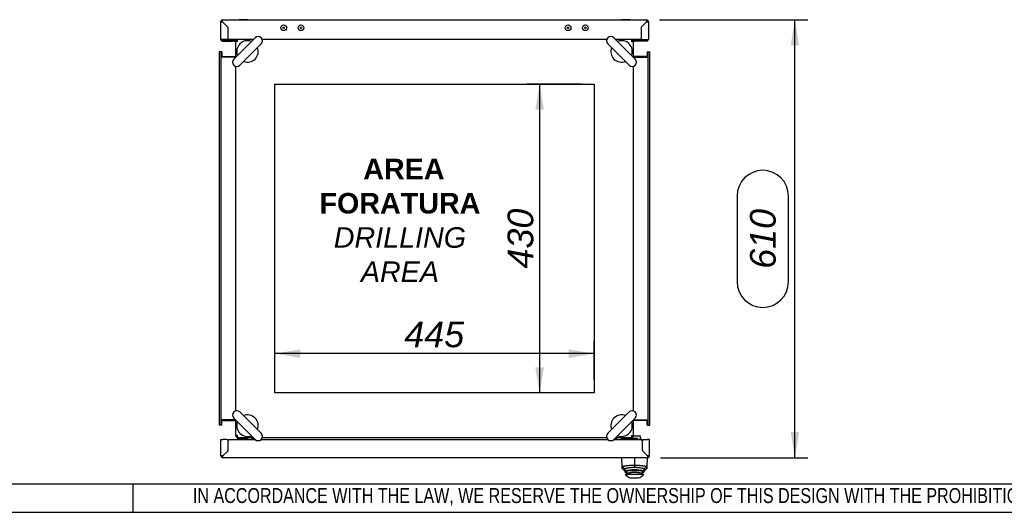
# Paper-space layout 'Layout1' of a CAD drawing. Extents: x 81 to 5357, y 137 to 3739.
# Tile 5 of 10: x 2615 to 3986, y 142 to 828. Entities that reach past the tile are written whole.
import ezdxf
from ezdxf.lldxf.tags import DXFTag

# ---------------------------------------------------------------- set-up
doc = ezdxf.new("R2010")
doc.units = 0
doc.header["$LTSCALE"] = 13.000013
doc.layers.get('0').update_dxf_attribs({"linetype": 'CONTINUOUS'})
for name, color, linetype in [('_TRANSLATION', 7, 'CONTINUOUS'), ('AE00100_03', 7, 'CONTINUOUS'), ('AE00198_03', 7, 'CONTINUOUS'), ('AE00219_03', 7, 'CONTINUOUS'), ('AE00715_01', 7, 'CONTINUOUS'), ('AE00992_10', 7, 'CONTINUOUS'), ('AE00992_31', 7, 'CONTINUOUS'), ('DEFAULT', 7, 'CONTINUOUS'), ('DV4__TRANSLATION', 7, 'CONTINUOUS'), ('F0000000_08', 7, 'CONTINUOUS'), ('F0000000_12', 7, 'CONTINUOUS'), ('F0000000_13', 7, 'CONTINUOUS'), ('F0000001_24', 7, 'CONTINUOUS'), ('F0000001_47', 7, 'CONTINUOUS'), ('F0000001_64', 7, 'CONTINUOUS'), ('M0000000_29', 7, 'CONTINUOUS'), ('M0000000_37', 7, 'CONTINUOUS'), ('M0000000_39', 7, 'CONTINUOUS'), ('M0000000_54', 7, 'CONTINUOUS'), ('M0000000_70', 7, 'CONTINUOUS')]:
    doc.layers.add(name, color=color, linetype=linetype)
doc.styles.add('SEACAD_ARIAL', font='arial.ttf')
doc.styles.add('SEACAD_ARIALI', font='ariali.ttf')
tags = doc.linetypes.add('CENTER2', pattern=[28.575, 19.05, -3.175, 3.175, -3.175]).pattern_tags.tags
tags[10:11] = [DXFTag(74, 4), DXFTag(75, 0), DXFTag(340, '0'), DXFTag(46, 0.0), DXFTag(50, 0.0), DXFTag(44, 0.0), DXFTag(45, 0.0)]
tags[8:9] = [DXFTag(74, 4), DXFTag(75, 0), DXFTag(340, '0'), DXFTag(46, 0.0), DXFTag(50, 0.0), DXFTag(44, 0.0), DXFTag(45, 0.0)]
tags[6:7] = [DXFTag(74, 4), DXFTag(75, 0), DXFTag(340, '0'), DXFTag(46, 0.0), DXFTag(50, 0.0), DXFTag(44, 0.0), DXFTag(45, 0.0)]
tags[4:5] = [DXFTag(74, 4), DXFTag(75, 0), DXFTag(340, '0'), DXFTag(46, 0.0), DXFTag(50, 0.0), DXFTag(44, 0.0), DXFTag(45, 0.0)]
doc.dimstyles.new('ISO', dxfattribs={"dimtxt": 13.75, "dimasz": 13.75, "dimexe": 6.875, "dimexo": 6.875, "dimgap": 3.4375, "dimtad": 1, "dimdec": 1, "dimtxsty": 'SEACAD_ARIAL', "dimblk1": '_SE_FILLED', "dimblk2": '_SE_FILLED', "dimsah": 1, "dimcen": 6.875, "dimazin": 3, "dimtfac": 0.7, "dimtdec": 3, "dimtmove": 0, "dimatfit": 3})

# ---------------------------------------------------------------- blocks, each defined once
blk = doc.blocks.new('DMBLK16')
at = {"layer": '_TRANSLATION', "linetype": 'CONTINUOUS'}
for points in [[(3005.7, 369.2), (2969.9, 363.3), (3005.7, 357.3)], [(3379.2, 369.2), (3379.2, 357.3), (3414.9, 363.3)]]:
    blk.add_hatch(color=7, dxfattribs=at).paths.add_polyline_path(points)
at = {"layer": '_TRANSLATION', "color": 7, "linetype": 'CONTINUOUS'}
for p, q in [((2969.9, 326.4), (2969.9, 381.1)), ((3414.9, 326.4), (3414.9, 381.1)), ((3414.9, 363.3), (2969.9, 363.3))]:
    blk.add_line(p, q, dxfattribs=at)
at = {"layer": '_TRANSLATION', "color": 7, "linetype": 'CONTINUOUS', "style": 'SEACAD_ARIALI'}
blk.add_text('445', height=35.75, dxfattribs=at).set_placement((3150.3, 372.2))
blk = doc.blocks.new('_SE_FILLED')
at = {"color": 0}
blk.add_line((0, 0), (-1, 0), dxfattribs=at)
blk.add_solid([(0, 0), (-1, -0.1665), (-1, 0.1665), (0, 0)], dxfattribs=at)
blk = doc.blocks.new('DMBLK17')
at = {"layer": '_TRANSLATION', "linetype": 'CONTINUOUS'}
for points in [[(3332.8, 702.8), (3344.8, 702.8), (3338.8, 738.5)], [(3332.8, 344.3), (3338.8, 308.5), (3344.8, 344.3)]]:
    blk.add_hatch(color=7, dxfattribs=at).paths.add_polyline_path(points)
at = {"layer": '_TRANSLATION', "color": 7, "linetype": 'CONTINUOUS'}
for p, q in [((3397, 738.5), (3320.9, 738.5)), ((3338.8, 738.5), (3338.8, 308.5)), ((3397, 308.5), (3320.9, 308.5))]:
    blk.add_line(p, q, dxfattribs=at)
at = {"layer": '_TRANSLATION', "color": 7, "linetype": 'CONTINUOUS', "style": 'SEACAD_ARIALI'}
blk.add_text('430', height=35.75, rotation=90, dxfattribs=at).set_placement((3329.9, 481.8))
blk = doc.blocks.new('DMBLK18')
at = {"layer": '_TRANSLATION', "linetype": 'CONTINUOUS'}
for points in [[(3700.3, 792.3), (3694.3, 828), (3688.4, 792.3)], [(3700.3, 254), (3688.4, 254), (3694.3, 218.3)]]:
    blk.add_hatch(color=7, dxfattribs=at).paths.add_polyline_path(points)
at = {"layer": '_TRANSLATION', "color": 7, "linetype": 'CONTINUOUS'}
for p, q in [((3505.5, 828), (3712.2, 828)), ((3694.3, 218.3), (3694.3, 828)), ((3613.9, 582.7), (3613.9, 463.5)), ((3685.4, 463.5), (3685.4, 582.7)), ((3507, 218.3), (3712.2, 218.3))]:
    blk.add_line(p, q, dxfattribs=at)
for centre, start, end in [((3649.6, 582.7), 0, 180), ((3649.6, 463.5), 180, 0)]:
    blk.add_arc(centre, 35.8, start, end, dxfattribs=at)
at = {"layer": '_TRANSLATION', "color": 7, "linetype": 'CONTINUOUS', "style": 'SEACAD_ARIALI'}
blk.add_text('610', height=35.75, rotation=90, dxfattribs=at).set_placement((3667.5, 481.4))

psp = doc.layouts.get("Layout1")

# ---------------------------------------------------------------- linework, layer by layer
at = {"color": 7, "linetype": 'CONTINUOUS'}
for p, q in [((2772.54, 142.41), (2772.54, 181.78)), ((81.05, 142.47), (5357.2, 142.47))]:
    psp.add_line(p, q, dxfattribs=at)
at = {"layer": 'AE00100_03', "color": 7, "linetype": 'CONTINUOUS'}
for centre, radius in [((2982.42, 817), 4), ((2982.42, 817), 1), ((3006.42, 817), 4), ((3006.42, 817), 1), ((3378.42, 817), 4), ((3378.42, 817), 1), ((3402.42, 817), 4), ((3402.42, 817), 1)]:
    psp.add_circle(centre, radius, dxfattribs=at)
at = {"layer": 'AE00198_03', "color": 7, "linetype": 'CONTINUOUS'}
for p, q in [((2921.17, 244.5), (2921.17, 243.8)), ((2921.17, 243.8), (2931.67, 243.8)), ((2931.67, 243.8), (2931.67, 244.5)), ((3453.17, 245), (3453.17, 244.3)), ((3453.17, 244.3), (3463.67, 244.3)), ((3463.67, 244.3), (3463.67, 245))]:
    psp.add_line(p, q, dxfattribs=at)
for centre, start, end in [((3459.1, 249.67), 222.17472, 227.74365), ((3457.74, 249.67), 312.25635, 317.82528)]:
    psp.add_arc(centre, 8, start, end, dxfattribs=at)
at = {"layer": 'AE00219_03', "color": 7, "linetype": 'CONTINUOUS'}
for p, q in [((2932.42, 828.2), (2920.42, 828.2)), ((2920.42, 828.2), (2920.42, 828)), ((2932.42, 828), (2932.42, 828.2)), ((3464.42, 828.2), (3452.42, 828.2)), ((3452.42, 828.2), (3452.42, 828)), ((3464.42, 828), (3464.42, 828.2))]:
    psp.add_line(p, q, dxfattribs=at)
at = {"layer": 'AE00715_01', "color": 7, "linetype": 'CONTINUOUS'}
for p, q in [((2942.53, 803.09), (2912.83, 773.39)), ((3472.01, 773.39), (3442.32, 803.09)), ((2921.32, 764.91), (2951.01, 794.61)), ((3433.83, 794.61), (3463.53, 764.91)), ((2951.01, 252.39), (2921.32, 282.09)), ((3463.53, 282.09), (3433.83, 252.39)), ((2912.83, 273.61), (2942.53, 243.91)), ((3442.32, 243.91), (3472.01, 273.61))]:
    psp.add_line(p, q, dxfattribs=at)
for centre, radius, start, end in [((2931.92, 784), 15, 68.96053, 201.03947), ((2946.77, 798.85), 6, 315, 135), ((3438.07, 798.85), 6, 45, 225), ((3452.92, 784), 15, 338.96053, 111.03947), ((2931.92, 784), 15, 248.57818, 21.42182), ((3452.92, 784), 15, 158.57818, 291.42182), ((2917.07, 769.15), 6, 135, 315), ((3467.77, 769.15), 6, 225, 45), ((2917.07, 277.85), 6, 45, 225), ((2931.92, 263), 15, 338.57818, 111.42182), ((3452.92, 263), 15, 68.57818, 201.42182), ((3467.77, 277.85), 6, 315, 135), ((2931.92, 263), 15, 158.96053, 291.03947), ((3452.92, 263), 15, 248.96053, 21.03947), ((2946.77, 248.15), 6, 225, 45), ((3438.07, 248.15), 6, 135, 315)]:
    psp.add_arc(centre, radius, start, end, dxfattribs=at)
at = {"layer": 'AE00992_10', "color": 7, "linetype": 'CONTINUOUS'}
for p, q in [((3484.9, 225.29), (3484.9, 225.25)), ((3487.44, 222.75), (3487.4, 222.75)), ((3487.9, 222.29), (3487.9, 222.25)), ((3453.85, 205.76), (3453.41, 218.25)), ((3453.94, 203.2), (3453.85, 205.76)), ((3457.42, 202.35), (3453.85, 205.76)), ((3470.91, 217.94), (3470.91, 208.08)), ((3470.93, 208.08), (3470.92, 204.7)), ((3487.97, 205.76), (3484.4, 202.35)), ((3487.97, 205.76), (3487.89, 203.2)), ((3488.41, 218.25), (3487.97, 205.76)), ((3457.4, 199.86), (3453.94, 203.2)), ((3453.94, 203.2), (3457.51, 199.75)), ((3457.49, 200.35), (3457.4, 200.34)), ((3457.4, 200.34), (3457.4, 199.86)), ((3457.42, 202.35), (3457.49, 200.35)), ((3457.9, 195.25), (3461.05, 195.25)), ((3457.9, 195.25), (3460.4, 192.75)), ((3458.05, 199.21), (3458.05, 200.49)), ((3458.05, 198.25), (3458.05, 199.21)), ((3461.05, 196.23), (3458.05, 199.21)), ((3461.05, 195.25), (3458.05, 198.25)), ((3461.05, 196.23), (3461.05, 195.25)), ((3480.75, 195.25), (3461.05, 195.25)), ((3483.75, 199.21), (3480.75, 196.23)), ((3483.75, 198.25), (3480.75, 195.25)), ((3480.75, 195.25), (3480.75, 196.23)), ((3480.75, 195.25), (3483.9, 195.25)), ((3481.4, 192.75), (3483.9, 195.25)), ((3483.75, 199.21), (3483.75, 200.52)), ((3483.75, 199.21), (3483.75, 198.25)), ((3484.31, 199.75), (3487.89, 203.2)), ((3484.33, 200.33), (3484.4, 202.35)), ((3484.4, 200.32), (3484.33, 200.33)), ((3487.89, 203.2), (3484.4, 199.83)), ((3484.4, 199.83), (3484.4, 200.32)), ((3467.01, 190.25), (3474.79, 190.25))]:
    psp.add_line(p, q, dxfattribs=at)
for centre, radius, start, end in [((3470.87, 116.31), 85.1, 80.89714, 99.04735), ((3467.01, 200.25), 10, 228.59038, 270), ((3474.79, 200.25), 10, 270, 311.40962)]:
    psp.add_arc(centre, radius, start, end, dxfattribs=at)
for points, knots in [([(3453.85, 205.76), (3453.86, 205.81), (3453.87, 205.9), (3454.01, 206.03), (3454.19, 206.15), (3454.4, 206.25), (3454.61, 206.34), (3454.8, 206.41), (3454.97, 206.46), (3455.5, 206.63), (3456.6, 206.9), (3458.63, 207.25), (3460.85, 207.52), (3463.23, 207.75), (3465.75, 207.92), (3468.32, 208.04), (3470.06, 208.06), (3470.91, 208.08)], [0, 0, 0, 0, 0.0503449, 0.0952226, 0.1346324, 0.1685736, 0.1970456, 0.2200478, 0.2375801, 0.2496419, 0.3832412, 0.499291, 0.6056762, 0.7088796, 0.8089585, 0.9059756, 1, 1, 1, 1]), ([(3470.91, 208.08), (3471.34, 208.07), (3472.19, 208.06), (3473.48, 208.02), (3474.77, 207.97), (3476.05, 207.91), (3477.32, 207.83), (3478.56, 207.74), (3479.77, 207.64), (3480.93, 207.52), (3482.05, 207.39), (3483.5, 207.19), (3485.22, 206.9), (3486.6, 206.56), (3487.72, 206.16), (3487.87, 205.92), (3487.97, 205.76)], [0, 0, 0, 0, 0.0469004, 0.0944936, 0.1427887, 0.1917943, 0.2415189, 0.2919704, 0.3431565, 0.3950845, 0.4477615, 0.5011941, 0.6172109, 0.7507427, 0.831115, 1, 1, 1, 1]), ([(3470.92, 204.7), (3470.8, 204.7), (3470.55, 204.69), (3470.19, 204.69), (3469.83, 204.68), (3469.48, 204.68), (3469.12, 204.67), (3468.77, 204.65), (3468.41, 204.64), (3468.06, 204.62), (3467.72, 204.61), (3467.37, 204.59), (3467.03, 204.57), (3466.68, 204.55), (3466.34, 204.52), (3466, 204.5), (3464.95, 204.41), (3463.27, 204.23), (3461.22, 203.91), (3459.55, 203.54), (3458.62, 203.23), (3458.13, 203.02), (3457.91, 202.91), (3457.73, 202.79), (3457.59, 202.68), (3457.49, 202.57), (3457.43, 202.45), (3457.42, 202.38), (3457.42, 202.35)], [0, 0, 0, 0, 0.0166518, 0.0332398, 0.0497758, 0.0662722, 0.0827412, 0.0991951, 0.1156463, 0.132107, 0.1485898, 0.1651067, 0.1816702, 0.1982922, 0.2149848, 0.2317597, 0.2486287, 0.3728333, 0.4977496, 0.6226699, 0.7483171, 0.7845212, 0.8204698, 0.8562656, 0.8920125, 0.9278148, 0.9637764, 1, 1, 1, 1]), ([(3458.05, 199.21), (3458.06, 199.24), (3458.07, 199.31), (3458.23, 199.42), (3458.52, 199.55), (3459.16, 199.75), (3460.23, 199.97), (3462.46, 200.31), (3465.93, 200.61), (3469.32, 200.71), (3472.48, 200.71), (3475.86, 200.61), (3479.34, 200.31), (3481.57, 199.97), (3482.73, 199.73), (3483.41, 199.51), (3483.71, 199.34), (3483.74, 199.25), (3483.75, 199.21)], [0, 0, 0, 0, 0.0251662, 0.0544463, 0.0878392, 0.125344, 0.1999132, 0.2504112, 0.3826858, 0.4997454, 0.5000215, 0.6174371, 0.7495303, 0.8006361, 0.8745732, 0.9250082, 0.9668194, 1, 1, 1, 1]), ([(3480.75, 196.23), (3480.74, 196.27), (3480.73, 196.35), (3480.58, 196.47), (3480.34, 196.6), (3479.91, 196.78), (3479.15, 197), (3477.92, 197.25), (3476.42, 197.46), (3474.14, 197.69), (3470.89, 197.82), (3467.64, 197.69), (3465.37, 197.46), (3463.87, 197.24), (3462.64, 197), (3461.74, 196.73), (3461.16, 196.47), (3461.09, 196.31), (3461.05, 196.23)], [0, 0, 0, 0, 0.031647, 0.0631155, 0.0947041, 0.126708, 0.1898082, 0.2523261, 0.3148104, 0.3770863, 0.5003308, 0.6234958, 0.6855831, 0.7480406, 0.8107844, 0.8736365, 0.9368125, 1, 1, 1, 1]), ([(3484.4, 202.35), (3484.4, 202.36), (3484.4, 202.4), (3484.39, 202.46), (3484.36, 202.51), (3484.33, 202.57), (3484.28, 202.62), (3484.23, 202.68), (3484.16, 202.73), (3484.09, 202.79), (3484, 202.85), (3483.91, 202.91), (3483.8, 202.96), (3483.68, 203.02), (3483.56, 203.08), (3483.15, 203.25), (3482.27, 203.54), (3480.61, 203.91), (3478.56, 204.23), (3476.79, 204.42), (3475.54, 204.52), (3474.9, 204.56), (3474.26, 204.6), (3473.61, 204.63), (3472.95, 204.66), (3472.28, 204.68), (3471.6, 204.69), (3471.15, 204.69), (3470.92, 204.7)], [0, 0, 0, 0, 0.018185, 0.0362882, 0.0543221, 0.0722993, 0.0902327, 0.108135, 0.1260193, 0.1438984, 0.1617854, 0.1796932, 0.1976347, 0.2156229, 0.2336703, 0.2517897, 0.3772534, 0.5022399, 0.6269487, 0.7513108, 0.7826015, 0.8136744, 0.8446085, 0.8754839, 0.9063808, 0.9373797, 0.9685601, 1, 1, 1, 1])]:
    psp.add_open_spline(points, degree=3, knots=knots, dxfattribs=at)
at = {"layer": 'AE00992_31', "color": 7, "linetype": 'CONTINUOUS'}
for p, q in [((3482.19, 242.75), (3481.6, 242.75)), ((3481.87, 238.45), (3481.92, 238.45)), ((3481.92, 238.25), (3481.87, 238.25)), ((3482.92, 227.27), (3482.92, 227.23)), ((3483.42, 226.77), (3483.42, 226.73)), ((3484.42, 225.73), (3484.42, 225.77))]:
    psp.add_line(p, q, dxfattribs=at)
at = {"layer": 'DEFAULT', "color": 7, "linetype": 'CONTINUOUS'}
psp.add_line((81.05, 181.84), (5357.2, 181.84), dxfattribs=at)
at = {"layer": 'DV4__TRANSLATION', "color": 7, "linetype": 'CENTER2'}
for p, q in [((2969.92, 738.5), (3414.92, 738.5)), ((2969.92, 308.5), (2969.92, 738.5)), ((3414.92, 738.5), (3414.92, 308.5)), ((3414.92, 308.5), (2969.92, 308.5))]:
    psp.add_line(p, q, dxfattribs=at)
at = {"layer": 'F0000000_08', "color": 7, "linetype": 'CONTINUOUS'}
for p, q in [((2917.92, 245.5), (2917.92, 246.62)), ((2931.91, 244.5), (2918.92, 244.5)), ((2937.82, 245.03), (2937.34, 243.75)), ((2938.3, 246.3), (2937.82, 245.03))]:
    psp.add_line(p, q, dxfattribs=at)
for centre, radius, start, end in [((2918.92, 245.5), 1, 180, 270), ((2931.91, 243.5), 1, 69.63587, 90), ((2931.91, 243.5), 1, 14.47751, 69.63587), ((2936.42, 247), 2, 339.52255, 345.52249)]:
    psp.add_arc(centre, radius, start, end, dxfattribs=at)
at = {"layer": 'F0000000_12', "color": 7, "linetype": 'CONTINUOUS'}
psp.add_line((2904.86, 242.25), (2905.04, 242.25), dxfattribs=at)
at = {"layer": 'F0000000_13', "color": 7, "linetype": 'CONTINUOUS'}
psp.add_line((2904.97, 240.21), (2904.92, 240.41), dxfattribs=at)
at = {"layer": 'F0000001_24', "color": 7, "linetype": 'CONTINUOUS'}
for p, q in [((3469.4, 249), (3472.72, 249)), ((3472.72, 249), (3473.93, 249)), ((3473.93, 249), (3478.42, 249)), ((3478.92, 248.5), (3478.92, 243.86)), ((3479.12, 247), (3478.92, 247)), ((3451.92, 245.5), (3451.92, 246.5)), ((3454.92, 245), (3452.42, 245)), ((3466.41, 245), (3454.92, 245)), ((3463.92, 244), (3463.92, 243.75)), ((3466.82, 245), (3466.41, 245)), ((3472.72, 245), (3466.82, 245)), ((3473.93, 245), (3472.72, 245)), ((3474.92, 245), (3473.93, 245)), ((3475.92, 243.86), (3475.92, 244)), ((3475.92, 243.75), (3475.92, 243.86)), ((3479.12, 246.44), (3478.92, 246.44)), ((3479.12, 246.43), (3478.92, 246.43)), ((3478.92, 243.86), (3478.92, 243.75)), ((3479.12, 246.43), (3479.12, 243.74))]:
    psp.add_line(p, q, dxfattribs=at)
for centre, radius, start, end in [((3478.42, 248.5), 0.5, 0, 90), ((3452.42, 245.5), 0.5, 180, 270), ((3464.92, 244), 1, 90, 180), ((3474.92, 244), 1, 0, 90)]:
    psp.add_arc(centre, radius, start, end, dxfattribs=at)
at = {"layer": 'F0000001_47', "color": 7, "linetype": 'CONTINUOUS'}
for p, q in [((2894.42, 825.2), (2894.42, 801.3)), ((2897.22, 828), (3487.62, 828)), ((2897.24, 825.2), (2897.22, 825.18)), ((2897.22, 825.18), (2897.24, 825.2)), ((2897.22, 825.18), (2904.42, 817.98)), ((2904.44, 818), (2897.24, 825.2)), ((3480.4, 818), (3487.6, 825.2)), ((3487.62, 825.18), (3480.42, 817.98)), ((3487.6, 825.2), (3487.62, 825.18)), ((3487.62, 825.18), (3487.6, 825.2)), ((3490.42, 825.2), (3490.42, 801.3)), ((2904.42, 817.98), (2904.42, 800.5)), ((2904.47, 818), (2904.44, 818)), ((2904.47, 818), (2904.47, 800.5)), ((3480.37, 818), (3480.4, 818)), ((3480.37, 818), (3480.37, 800.5)), ((3480.42, 817.98), (3480.42, 800.5)), ((2897.22, 800.5), (2894.54, 800.5)), ((2894.74, 800), (2897.22, 800)), ((2897.15, 800), (2897.22, 800)), ((2904.42, 800.5), (2897.22, 800.5)), ((2897.22, 800), (2897.22, 800)), ((2897.22, 800), (2910.42, 800)), ((2897.22, 798.5), (2910.42, 798.5)), ((2904.42, 800.5), (2904.42, 800)), ((2939.94, 800.5), (2904.47, 800.5)), ((2904.47, 800.5), (2904.47, 800)), ((2910.42, 800), (2913.42, 800)), ((2913.42, 798.5), (2910.42, 798.5)), ((2913.42, 800), (2916.72, 800)), ((2913.42, 800), (2913.42, 798.5)), ((2913.42, 798.5), (2915.58, 798.5)), ((3432.3, 800.5), (2952.54, 800.5)), ((3480.37, 800.5), (3444.9, 800.5)), ((3468.12, 800), (3471.42, 800)), ((3469.26, 798.5), (3471.42, 798.5)), ((3471.42, 800), (3474.42, 800)), ((3471.42, 798.5), (3471.42, 800)), ((3474.42, 798.5), (3471.42, 798.5)), ((3487.62, 800), (3474.42, 800)), ((3487.62, 798.5), (3474.42, 798.5)), ((3480.37, 800.5), (3480.37, 800)), ((3480.42, 800.5), (3487.62, 800.5)), ((3480.42, 800.5), (3480.42, 800)), ((3487.62, 800.5), (3490.31, 800.5)), ((3490.1, 800), (3487.62, 800)), ((3487.69, 800), (3487.62, 800)), ((3487.62, 800), (3487.62, 800))]:
    psp.add_line(p, q, dxfattribs=at)
for centre, radius, start, end in [((2897.22, 825.2), 2.8, 90, 180), ((2897.06, 999.18), 174, 269.12972, 270.05178), ((2743.17, 825.5), 154.07, 359.8886, 0.9299), ((3661.6, 825.36), 174, 179.12972, 180.05178), ((3487.62, 825.2), 2.8, 0, 90), ((3487.92, 979.25), 154.07, 269.8886, 270.9299), ((2897.22, 801.3), 2.8, 180, 207.664), ((2897.22, 801.3), 2.8, 207.664, 270), ((2897.22, 801.3), 1.3, 217.86813, 270), ((3487.62, 801.3), 1.3, 270, 322.13187), ((3487.62, 801.3), 2.8, 270, 332.336), ((3487.62, 801.3), 2.8, 332.336, 0)]:
    psp.add_arc(centre, radius, start, end, dxfattribs=at)
for centre, major_axis, start_param, end_param in [((2897.22, 801.3), (2.8, 0), 3.1415927, 3.4310573), ((2897.22, 801.3), (1.3, 0), 3.8037148, 4.712389), ((3487.62, 801.3), (-1.3, 0), 1.5707963, 2.4794705), ((3487.62, 801.3), (-2.8, 0), 2.8521281, 3.1415927)]:
    psp.add_ellipse(centre, major_axis=major_axis, ratio=0.9984615, start_param=start_param, end_param=end_param, dxfattribs=at)
at = {"layer": 'F0000001_64', "color": 7, "linetype": 'CONTINUOUS'}
for p, q in [((2894.92, 221.05), (2894.92, 243.75)), ((2894.92, 243.75), (2897.72, 243.75)), ((2902.92, 243.75), (2897.72, 243.75)), ((2904.92, 229.1), (2904.92, 241.75)), ((2904.97, 229.11), (2904.97, 241.75)), ((2906.97, 243.75), (2942.69, 243.75)), ((2950.85, 243.75), (3433.99, 243.75)), ((3442.15, 243.75), (3479.87, 243.75)), ((3481.87, 229.11), (3481.87, 241.75)), ((3481.92, 229.1), (3481.92, 241.75)), ((3483.92, 243.75), (3489.12, 243.75)), ((3491.92, 243.75), (3489.12, 243.75)), ((3491.92, 221.05), (3491.92, 243.75)), ((2897.72, 221.07), (2904.34, 227.68)), ((2897.74, 221.05), (2897.72, 221.07)), ((2904.39, 227.69), (2897.74, 221.05)), ((3482.46, 227.69), (3489.1, 221.05)), ((3489.12, 221.07), (3482.51, 227.68)), ((3489.1, 221.05), (3489.12, 221.07)), ((3489.12, 218.25), (2897.72, 218.25))]:
    psp.add_line(p, q, dxfattribs=at)
for centre, radius, start, end in [((2902.92, 241.75), 2, 0, 90), ((2906.97, 241.75), 2, 90, 180), ((3479.87, 241.75), 2, 0, 90), ((3483.92, 241.75), 2, 90, 180), ((2897.42, 67), 154.07, 89.8886, 90.9299), ((2897.72, 221.05), 2.8, 180, 270), ((2723.75, 220.89), 174, 359.12972, 0.05178), ((2902.92, 229.1), 2, 315, 0), ((2902.97, 229.11), 2, 315, 0), ((3483.87, 229.11), 2, 180, 225), ((3483.92, 229.1), 2, 180, 225), ((3643.21, 220.75), 154.11, 179.88874, 180.92976), ((3489.28, 47.07), 174, 89.12972, 90.05178), ((3489.12, 221.05), 2.8, 270, 0)]:
    psp.add_arc(centre, radius, start, end, dxfattribs=at)
at = {"layer": 'M0000000_29', "color": 7, "linetype": 'CONTINUOUS'}
for p, q in [((2938.92, 800.5), (2938.92, 800.5)), ((3445.92, 800.5), (3445.92, 800.5)), ((2896.22, 777), (2915.42, 777)), ((3488.62, 777), (3469.42, 777)), ((2896.22, 270), (2915.42, 270)), ((3488.62, 270), (3469.42, 270)), ((2938.92, 246.5), (2938.92, 243.75)), ((3445.92, 246.5), (3445.92, 243.75))]:
    psp.add_line(p, q, dxfattribs=at)
at = {"layer": 'M0000000_37', "color": 7, "linetype": 'CONTINUOUS'}
for p, q in [((2921.8, 800.5), (2921.8, 800.5)), ((2924.11, 800.5), (2924.11, 800.5)), ((2928.73, 800.5), (2928.73, 800.5)), ((2931.04, 800.5), (2931.04, 800.5)), ((3453.8, 800.5), (3453.8, 800.5)), ((3456.11, 800.5), (3456.11, 800.5)), ((3460.73, 800.5), (3460.73, 800.5)), ((3463.04, 800.5), (3463.04, 800.5))]:
    psp.add_line(p, q, dxfattribs=at)
at = {"layer": 'M0000000_39', "color": 7, "linetype": 'CONTINUOUS'}
for p, q in [((2892.42, 783.5), (2892.42, 263.5)), ((2894.92, 783.5), (2892.42, 783.5)), ((2894.92, 783.5), (2894.92, 263.5)), ((2896.22, 783.5), (2894.92, 783.5)), ((2896.22, 783.5), (2896.22, 776)), ((3488.62, 783.5), (3488.62, 776)), ((3488.62, 783.5), (3489.92, 783.5)), ((3489.92, 263.5), (3489.92, 783.5)), ((3489.92, 783.5), (3492.42, 783.5)), ((3492.42, 263.5), (3492.42, 783.5)), ((2915.42, 776), (2896.22, 776)), ((3469.42, 776), (3488.62, 776)), ((2894.92, 263.5), (2892.42, 263.5)), ((2896.22, 263.5), (2894.92, 263.5)), ((2896.22, 263.5), (2896.22, 271)), ((2915.42, 271), (2896.22, 271)), ((3469.42, 271), (3488.62, 271)), ((3488.62, 263.5), (3488.62, 271)), ((3488.62, 263.5), (3489.92, 263.5)), ((3489.92, 263.5), (3492.42, 263.5))]:
    psp.add_line(p, q, dxfattribs=at)
at = {"layer": 'M0000000_54', "color": 7, "linetype": 'CONTINUOUS'}
for p, q in [((2939.92, 800.5), (2939.92, 800.5)), ((3444.92, 800.5), (3444.92, 800.5)), ((2939.92, 243.75), (2939.92, 246.5)), ((3444.92, 243.75), (3444.92, 246.5))]:
    psp.add_line(p, q, dxfattribs=at)
at = {"layer": 'M0000000_70', "color": 7, "linetype": 'CONTINUOUS'}
for p, q in [((2915.42, 797.7), (2915.42, 775.99)), ((2915.45, 798.07), (2915.43, 797.65)), ((2939.94, 800.5), (2918.22, 800.5)), ((2918.22, 797.7), (2918.22, 800.49)), ((3432.3, 800.5), (2952.54, 800.5)), ((3466.62, 800.5), (3444.91, 800.5)), ((3466.94, 800.48), (3466.58, 800.49)), ((3466.62, 800.49), (3466.62, 797.7)), ((3469.42, 775.99), (3469.42, 797.7)), ((2915.42, 763.38), (2915.42, 283.62)), ((3469.42, 283.62), (3469.42, 763.38)), ((2915.42, 271.01), (2915.42, 249.3)), ((3469.42, 249.3), (3469.42, 271.01)), ((2918.22, 246.51), (2918.22, 249.3)), ((3466.62, 249.3), (3466.62, 246.51)), ((3469.4, 248.93), (3469.42, 249.35)), ((2917.9, 246.52), (2918.26, 246.51)), ((2918.22, 246.5), (2939.94, 246.5)), ((2952.54, 246.5), (3432.3, 246.5)), ((3444.91, 246.5), (3466.62, 246.5))]:
    psp.add_line(p, q, dxfattribs=at)
for centre, radius, start, end in [((2918.22, 797.7), 2.8, 99.25962, 172.52555), ((2918.21, 797.4), 3.09, 88.78489, 98.10179), ((3466.62, 797.7), 2.8, 0, 83.51918), ((2918.22, 249.3), 2.8, 180, 263.51918), ((3466.62, 249.3), 2.8, 279.26043, 352.52507), ((3466.64, 249.6), 3.09, 268.78419, 278.10351)]:
    psp.add_arc(centre, radius, start, end, dxfattribs=at)
for points, knots in [([(2918.22, 797.7), (2917.86, 797.7), (2917.49, 797.7), (2916.81, 797.7), (2916.5, 797.7), (2915.98, 797.7), (2915.78, 797.7), (2915.49, 797.7), (2915.42, 797.7), (2915.42, 797.7)], [0, 0, 0, 0, 0.25, 0.25, 0.5, 0.5, 0.75, 0.75, 1, 1, 1, 1]), ([(3466.62, 797.7), (3466.64, 797.7), (3466.69, 797.7), (3466.78, 797.7), (3466.9, 797.7), (3467.03, 797.7), (3467.21, 797.7), (3467.44, 797.7), (3467.69, 797.7), (3467.94, 797.7), (3468.18, 797.7), (3468.4, 797.7), (3468.6, 797.7), (3468.79, 797.7), (3468.95, 797.7), (3469.09, 797.7), (3469.21, 797.7), (3469.31, 797.7), (3469.36, 797.7), (3469.39, 797.7), (3469.41, 797.7), (3469.42, 797.7), (3469.42, 797.7), (3469.42, 797.7), (3469.42, 797.7)], [0, 0, 0, 0, 0.0156323, 0.0312635, 0.0625219, 0.0937791, 0.1250356, 0.187528, 0.25002, 0.3125143, 0.3750101, 0.4375058, 0.4999997, 0.5624941, 0.6249899, 0.6874856, 0.7499797, 0.812472, 0.8749644, 0.9062209, 0.9374781, 0.9687364, 0.9843677, 1, 1, 1, 1]), ([(2918.22, 249.3), (2918.2, 249.3), (2918.15, 249.3), (2918.06, 249.3), (2917.95, 249.3), (2917.81, 249.3), (2917.63, 249.3), (2917.41, 249.3), (2917.15, 249.3), (2916.9, 249.3), (2916.66, 249.3), (2916.44, 249.3), (2916.24, 249.3), (2916.05, 249.3), (2915.89, 249.3), (2915.75, 249.3), (2915.63, 249.3), (2915.54, 249.3), (2915.48, 249.3), (2915.45, 249.3), (2915.43, 249.3), (2915.43, 249.3), (2915.42, 249.3), (2915.42, 249.3), (2915.42, 249.3)], [0, 0, 0, 0, 0.0156323, 0.0312635, 0.0625219, 0.0937791, 0.1250356, 0.187528, 0.25002, 0.3125143, 0.3750101, 0.4375058, 0.4999997, 0.5624941, 0.6249899, 0.6874856, 0.7499797, 0.812472, 0.8749644, 0.9062209, 0.9374781, 0.9687364, 0.9843677, 1, 1, 1, 1]), ([(3466.62, 249.3), (3466.99, 249.3), (3467.35, 249.3), (3468.03, 249.3), (3468.34, 249.3), (3468.86, 249.3), (3469.07, 249.3), (3469.35, 249.3), (3469.42, 249.3), (3469.42, 249.3)], [0, 0, 0, 0, 0.25, 0.25, 0.5, 0.5, 0.75, 0.75, 1, 1, 1, 1])]:
    psp.add_open_spline(points, degree=3, knots=knots, dxfattribs=at)

# ---------------------------------------------------------------- texts
at = {"insert": (2855.95, 151.48), "char_height": 20.80002, "width": 2365.9466, "attachment_point": 7}
psp.add_mtext('{\\fArial Narrow|b0||i0||c0|p34;\\C7;\\H20.8000208;\\W0.94;IN ACCORDANCE WITH THE LAW, WE RESERVE THE OWNERSHIP OF THIS DESIGN WITH THE PROHIBITION OF REPRODUCING IT AND MAKING IT KNOWN TO THIRD PARTIES WITHOUT OUR AUTHORIZATION}', dxfattribs=at)
at = {"layer": '_TRANSLATION', "insert": (3144.22, 548.84), "char_height": 28.6, "width": 232.3722, "attachment_point": 5}
psp.add_mtext('{\\fArial|b0||i0||c0|p34;\\C7;\\H28.6000286;\\W1.; }{\\fArial|b1||i0||c0|p34;\\C7;\\H28.6000286;\\W1.;AREA\\P}{\\fArial|b1||i0||c0|p34;\\C7;\\H28.6000286;\\W1.;FORATURA \\P}{\\fArial|b0||i1||c0|p34;\\C7;\\H28.6000286;\\W1.;DRILLING\\P}{\\fArial|b0||i1||c0|p34;\\C7;\\H28.6000286;\\W1.;AREA}', dxfattribs=at)

# ---------------------------------------------------------------- dimensions: what is measured, and where the dimension line sits
at = {"layer": '_TRANSLATION', "color": 7, "linetype": 'CONTINUOUS'}
for base, p1, p2, angle, override, picture, middle in [((3694.31, 218.25), (3489.12, 218.25), (3487.62, 828), 90.14095, {"dimtxt": 35.750036, "dimasz": 35.750036, "dimexe": 17.875018, "dimexo": 17.875018, "dimgap": 8.937509, "dimdec": 0, "dimcen": 17.875018}, 'DMBLK18', (3694.31, 523.13)), ((3338.8, 738.5), (3414.92, 738.5), (3414.92, 308.5), 270, {"dimtxt": 35.750036, "dimasz": 35.750036, "dimexe": 17.875018, "dimexo": 17.875018, "dimgap": 8.937509, "dimcen": 17.875018}, 'DMBLK17', (3338.8, 523.5))]:
    dim = psp.add_linear_dim(base=base, p1=p1, p2=p2, angle=angle, text='\\A1;<>', dimstyle='ISO', override=override, dxfattribs=at)
    dim.commit()
    dim.dimension.update_dxf_attribs({"geometry": picture, "text_midpoint": middle, "dimtype": 161})
dim = psp.add_linear_dim(base=(2969.92, 363.27), p1=(3414.92, 308.5), p2=(2969.92, 308.5), text='\\A1;<>', dimstyle='ISO', override={"dimtxt": 35.750036, "dimasz": 35.750036, "dimexe": 17.875018, "dimexo": 17.875018, "dimgap": 8.937509, "dimcen": 17.875018}, dxfattribs=at)
dim.commit()
dim.dimension.update_dxf_attribs({"geometry": 'DMBLK16', "text_midpoint": (3192.42, 363.27), "dimtype": 160})

doc.saveas('drawing.dxf')
